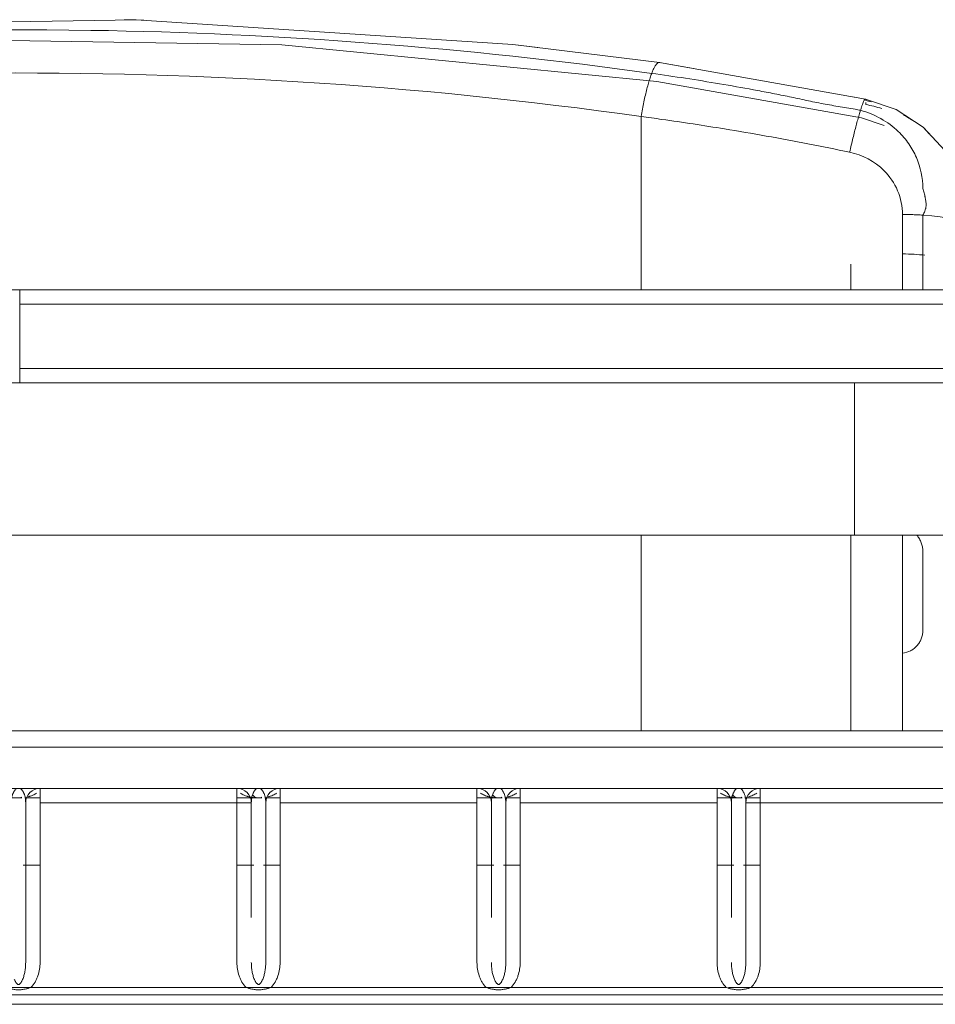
# Model space of a CAD drawing. Header units: metres. Extents: x 3.7 to 90.5, y -1.7 to 14.3.
# Tile 65 of 172: x 35.822 to 36.012, y 3.631 to 3.836. Entities that reach past the tile are written whole.
import ezdxf

# ---------------------------------------------------------------- set-up
doc = ezdxf.new("R2010")
doc.units = ezdxf.units.M
doc.layers.add('I-FURN', color=7, linetype='Continuous', lineweight=18)

# ---------------------------------------------------------------- blocks, each defined once
blk = doc.blocks.new('ConjuntoParaAlunoTamanho6 - CJA06_ConjuntoParaAlunoTamanho6-V36-Corte 1')
at = {"layer": 'I-FURN'}
for p, q in [((35.95492, 3.82737), (35.96203, 3.8261)), ((35.99515, 3.82021), (35.99784, 3.81973))]:
    blk.add_line(p, q, dxfattribs=at)
at = {"layer": 'I-FURN', "flags": 128}
for points in [[(35.84341, 3.83622), (35.84596, 3.83626), (35.84752, 3.83615)], [(35.92226, 3.83125), (35.92443, 3.83111), (35.9296, 3.83048)], [(35.99784, 3.81973), (36.00422, 3.81751), (36.00987, 3.81384), (36.01112, 3.8125)]]:
    blk.add_lwpolyline(points, dxfattribs=at)
at = {"layer": 'I-FURN'}
for points in [[(35.95492, 3.82737), (35.95499, 3.82736), (35.95506, 3.82733), (35.95512, 3.82728)], [(35.99778, 3.81971), (35.9978, 3.81973), (35.99782, 3.81973), (35.99784, 3.81973)], [(35.99784, 3.81973), (35.99785, 3.81973), (35.99785, 3.81972), (35.99786, 3.81972)], [(35.99792, 3.81961), (35.99793, 3.81956), (35.99794, 3.81949), (35.99795, 3.8194)], [(35.99906, 3.81913), (35.99869, 3.81922), (35.99832, 3.81931), (35.99795, 3.8194)], [(35.99795, 3.81857), (35.99906, 3.81836), (36.00016, 3.81809), (36.00125, 3.81774)], [(36.00664, 3.8159), (36.00636, 3.81607), (36.00608, 3.81624), (36.00579, 3.8164)], [(36.00554, 3.79568), (36.0059, 3.79568), (36.00662, 3.79567), (36.00734, 3.79565), (36.00769, 3.79564)], [(36.00875, 3.7956), (36.0091, 3.79558), (36.00944, 3.79556), (36.00978, 3.79554)]]:
    blk.add_open_spline(points, degree=3, dxfattribs=at)
blk = doc.blocks.new('ConjuntoParaAlunoTamanho6 - CJA06_ConjuntoParaAlunoTamanho6-V37-Corte 1')
at = {"layer": 'I-FURN'}
for p, q in [((35.95492, 3.82737), (35.99784, 3.81973)), ((35.95437, 3.82341), (35.99699, 3.81582)), ((35.95112, 3.77996), (35.95112, 3.81608)), ((36.00177, 3.81424), (35.99699, 3.81582)), ((35.99483, 3.7853), (35.99483, 3.78)), ((36.06868, 3.78), (35.82173, 3.78)), ((35.82173, 3.777), (35.82173, 3.78)), ((35.82173, 3.777), (36.06868, 3.777)), ((35.82173, 3.7636), (36.06868, 3.7636)), ((35.82173, 3.7606), (35.82173, 3.7636)), ((35.82173, 3.7606), (36.06868, 3.7606)), ((35.99556, 3.7606), (35.99556, 3.74472)), ((35.99556, 3.72885), (35.99556, 3.74472)), ((35.64756, 3.72885), (35.99556, 3.72885)), ((35.95112, 3.72885), (35.95112, 3.70352)), ((35.99483, 3.72885), (35.99483, 3.68805)), ((35.95112, 3.69569), (35.95112, 3.70352)), ((36.00554, 3.68806), (36.00554, 3.70423)), ((35.95112, 3.69569), (35.95112, 3.68802)), ((36.07143, 3.6881), (35.57143, 3.6881)), ((36.07143, 3.68469), (35.57143, 3.68469)), ((35.57143, 3.6761), (36.07143, 3.6761)), ((36.07143, 3.6761), (35.57143, 3.6761)), ((35.82593, 3.6761), (35.82593, 3.6731)), ((35.86693, 3.6731), (35.86693, 3.6761)), ((35.87593, 3.6761), (35.87593, 3.6731)), ((35.91693, 3.6731), (35.91693, 3.6761)), ((35.92593, 3.6761), (35.92593, 3.6731)), ((35.96693, 3.6731), (35.96693, 3.6761)), ((35.97593, 3.6761), (35.97593, 3.6731)), ((35.81694, 3.6741), (35.82215, 3.6741)), ((35.82272, 3.6741), (35.82593, 3.6741)), ((35.82293, 3.6731), (35.82293, 3.6606)), ((35.82293, 3.63982), (35.82293, 3.6731)), ((35.82593, 3.6731), (35.86693, 3.6731)), ((35.86693, 3.6741), (35.87215, 3.6741)), ((35.86993, 3.6731), (35.86693, 3.6731)), ((35.86993, 3.6731), (35.86993, 3.66988)), ((35.86993, 3.64918), (35.86993, 3.6731)), ((35.86993, 3.6731), (35.86993, 3.66988)), ((35.87272, 3.6741), (35.87593, 3.6741)), ((35.87293, 3.6731), (35.87293, 3.6606)), ((35.87293, 3.63982), (35.87293, 3.6731)), ((35.87593, 3.6731), (35.91693, 3.6731)), ((35.91693, 3.6741), (35.92215, 3.6741)), ((35.91993, 3.6731), (35.91993, 3.67087)), ((35.91993, 3.66988), (35.91993, 3.6731)), ((35.91993, 3.6731), (35.91993, 3.66988)), ((35.91993, 3.64918), (35.91993, 3.6731)), ((35.92272, 3.6741), (35.92593, 3.6741)), ((35.92293, 3.6731), (35.92293, 3.6606)), ((35.92293, 3.63982), (35.92293, 3.6731)), ((35.96693, 3.6731), (35.92593, 3.6731)), ((35.96693, 3.6741), (35.97215, 3.6741)), ((35.96993, 3.6731), (35.96993, 3.64918)), ((35.96993, 3.6731), (35.96993, 3.67087)), ((35.96993, 3.66988), (35.96993, 3.6731)), ((35.96993, 3.6731), (35.96993, 3.66988)), ((35.97272, 3.6741), (35.97593, 3.6741)), ((35.97293, 3.6731), (35.97293, 3.63982)), ((35.97293, 3.6731), (35.97293, 3.6606)), ((35.97593, 3.6731), (35.97293, 3.6731)), ((35.97593, 3.6731), (36.01693, 3.6731)), ((35.91993, 3.66433), (35.91993, 3.6606)), ((35.96993, 3.66433), (35.96993, 3.6606)), ((35.86993, 3.66343), (35.86993, 3.6606)), ((35.86993, 3.66343), (35.86993, 3.6606)), ((35.91993, 3.6606), (35.91993, 3.66343)), ((35.91993, 3.66343), (35.91993, 3.6606)), ((35.96993, 3.6606), (35.96993, 3.66343)), ((35.96993, 3.66343), (35.96993, 3.6606)), ((35.82593, 3.6601), (35.82243, 3.6601)), ((35.87042, 3.6601), (35.86693, 3.6601)), ((35.87593, 3.6601), (35.87243, 3.6601)), ((35.92042, 3.6601), (35.91693, 3.6601)), ((35.92593, 3.6601), (35.92243, 3.6601)), ((35.97042, 3.6601), (35.96693, 3.6601)), ((35.97593, 3.6601), (35.97243, 3.6601)), ((35.86883, 3.6346), (35.82403, 3.6346)), ((35.86883, 3.6346), (35.87403, 3.6346)), ((35.91883, 3.6346), (35.87403, 3.6346)), ((35.91883, 3.6346), (35.92403, 3.6346)), ((35.92403, 3.6346), (35.96883, 3.6346)), ((35.96931, 3.6346), (35.97393, 3.6346)), ((36.01883, 3.6346), (35.97403, 3.6346)), ((35.57143, 3.6331), (36.07143, 3.6331)), ((36.08106, 3.6311), (35.56206, 3.6311))]:
    blk.add_line(p, q, dxfattribs=at)
at = {"layer": 'I-FURN', "flags": 128}
for points in [[(35.68865, 3.82737), (35.76697, 3.83501), (35.84596, 3.83626), (35.92443, 3.83111), (35.95492, 3.82737)], [(35.95437, 3.82341), (35.87625, 3.83102), (35.79749, 3.83225), (35.71913, 3.82709), (35.6892, 3.82341)], [(35.99784, 3.81973), (36.00422, 3.81751), (36.00987, 3.81384), (36.01446, 3.80894), (36.01773, 3.80309), (36.01928, 3.79791), (36.01978, 3.79269)], [(35.99795, 3.81898), (35.99795, 3.81878), (35.99795, 3.81857)], [(36.00554, 3.78), (36.00554, 3.78419), (36.00554, 3.78993), (36.00554, 3.79568)], [(36.00978, 3.79554), (36.00978, 3.791), (36.00978, 3.78646), (36.00978, 3.78193), (36.00978, 3.78)], [(36.00979, 3.79554), (36.01166, 3.79538), (36.0134, 3.79517), (36.01499, 3.79492), (36.0164, 3.79461), (36.01758, 3.79428), (36.01853, 3.79391), (36.01922, 3.79351), (36.01964, 3.7931), (36.01978, 3.79269)], [(35.57468, 3.78), (35.69818, 3.78), (35.82168, 3.78), (35.94518, 3.78), (36.06868, 3.78)], [(36.06868, 3.78), (36.00695, 3.78), (35.94521, 3.78), (35.88347, 3.78), (35.82173, 3.78)], [(35.82173, 3.777), (35.82173, 3.77365), (35.82173, 3.7703), (35.82173, 3.76695), (35.82173, 3.7636)], [(36.06868, 3.7606), (35.94518, 3.7606), (35.82168, 3.7606), (35.69818, 3.7606), (35.57468, 3.7606)], [(35.82173, 3.7606), (35.88347, 3.7606), (35.94521, 3.7606), (36.00695, 3.7606), (36.06868, 3.7606)], [(35.99556, 3.72885), (35.99956, 3.72885), (36.00355, 3.72885), (36.00753, 3.72885), (36.01149, 3.72885), (36.01543, 3.72885)], [(36.00554, 3.70423), (36.00554, 3.7108), (36.00554, 3.71738), (36.00554, 3.72395), (36.00554, 3.72885)], [(36.00978, 3.72555), (36.00978, 3.72139), (36.00978, 3.71724), (36.00978, 3.71308), (36.00978, 3.70892)], [(35.82293, 3.6731), (35.82293, 3.66434), (35.82293, 3.6606)], [(35.82293, 3.6606), (35.82293, 3.66478), (35.82293, 3.6731)], [(35.82593, 3.6731), (35.82593, 3.66478), (35.82593, 3.65646), (35.82593, 3.64814), (35.82593, 3.63982)], [(35.86693, 3.63982), (35.86693, 3.64814), (35.86693, 3.65646), (35.86693, 3.66478), (35.86693, 3.6731)], [(35.87147, 3.6741), (35.87141, 3.6741), (35.87139, 3.6741)], [(35.87293, 3.6731), (35.87293, 3.66434), (35.87293, 3.6606)], [(35.87293, 3.6606), (35.87293, 3.66478), (35.87293, 3.6731)], [(35.87593, 3.6731), (35.87593, 3.66478), (35.87593, 3.65646), (35.87593, 3.64814), (35.87593, 3.63982)], [(35.91693, 3.63982), (35.91693, 3.64814), (35.91693, 3.65646), (35.91693, 3.66478), (35.91693, 3.6731)], [(35.92147, 3.6741), (35.92141, 3.6741), (35.92139, 3.6741)], [(35.92293, 3.6731), (35.92293, 3.66434), (35.92293, 3.6606)], [(35.92293, 3.6606), (35.92293, 3.66478), (35.92293, 3.6731)], [(35.92593, 3.6731), (35.92593, 3.66478), (35.92593, 3.65646), (35.92593, 3.64814), (35.92593, 3.63982)], [(35.96693, 3.63982), (35.96693, 3.64814), (35.96693, 3.65646), (35.96693, 3.66478), (35.96693, 3.6731)], [(35.97147, 3.6741), (35.97141, 3.6741), (35.97139, 3.6741)], [(35.97293, 3.6606), (35.97293, 3.66478), (35.97293, 3.6731)], [(35.97593, 3.6731), (35.97593, 3.66478), (35.97593, 3.65646), (35.97593, 3.64814), (35.97593, 3.63982)], [(35.81883, 3.6346), (35.82143, 3.6346), (35.82403, 3.6346)]]:
    blk.add_lwpolyline(points, dxfattribs=at)
at = {"layer": 'I-FURN'}
for centre, start, end in [((35.82593, 3.6731), 90, 180), ((35.82593, 3.6731), 90, 180), ((35.82593, 3.6731), 90, 180), ((35.82593, 3.6731), 90, 180), ((35.86693, 3.6731), 0, 90), ((35.86693, 3.6731), 0, 90), ((35.86693, 3.6731), 0, 90), ((35.86693, 3.6731), 0, 90), ((35.87593, 3.6731), 90, 180), ((35.87593, 3.6731), 90, 180), ((35.87593, 3.6731), 90, 180), ((35.87593, 3.6731), 90, 180), ((35.91693, 3.6731), 0, 90), ((35.91693, 3.6731), 0, 90), ((35.91693, 3.6731), 0, 90), ((35.91693, 3.6731), 0, 90), ((35.92593, 3.6731), 90, 180), ((35.92593, 3.6731), 90, 180), ((35.92593, 3.6731), 90, 180), ((35.92593, 3.6731), 90, 180), ((35.96693, 3.6731), 0, 90), ((35.96693, 3.6731), 360, 90), ((35.96693, 3.6731), 0, 90), ((35.96693, 3.6731), 0, 90), ((35.97593, 3.6731), 90, 180), ((35.97593, 3.6731), 90, 180), ((35.97593, 3.6731), 90, 180), ((35.97593, 3.6731), 90, 180)]:
    blk.add_arc(centre, 0.003, start, end, dxfattribs=at)
for centre, major_axis, ratio, start_param, end_param in [((35.92401, 3.49376), (-0.24743, 0.22825), 0.980601, 5.227764, 5.23118), ((36.00518, 3.7853), (0.01035, 0), 0.207912, 1.06404, 1.532164)]:
    blk.add_ellipse(centre, major_axis=major_axis, ratio=ratio, start_param=start_param, end_param=end_param, dxfattribs=at)
for points, knots in [([(35.69025, 3.82507), (35.73826, 3.83175), (35.8268, 3.83721), (35.91492, 3.83041), (35.95332, 3.82507)], [-1, -1, -1, -1, -0.444444, 0, 0, 0, 0]), ([(35.95112, 3.81608), (35.90393, 3.82275), (35.81685, 3.82822), (35.73021, 3.82142), (35.69245, 3.81608)], [-1, -1, -1, -1, -0.444444, 0, 0, 0, 0]), ([(35.95332, 3.82507), (35.95568, 3.82475), (35.96039, 3.82406), (35.96746, 3.82292), (35.97334, 3.82188), (35.97745, 3.8211), (35.9798, 3.82065), (35.98156, 3.8203), (35.98332, 3.81993), (35.98507, 3.81954), (35.98683, 3.81916), (35.98859, 3.81881), (35.99036, 3.81849), (35.99273, 3.81808), (35.99451, 3.81781), (35.9957, 3.81764)], [0, 0, 0, 0, 0.166667, 0.333333, 0.5, 0.583333, 0.625, 0.666667, 0.708333, 0.75, 0.791667, 0.833333, 0.875, 0.916667, 1, 1, 1, 1]), ([(35.99681, 3.81737), (35.99688, 3.8176), (35.99702, 3.81803), (35.99722, 3.81859), (35.99739, 3.81904), (35.99754, 3.81938), (35.99767, 3.81961), (35.99777, 3.81972), (35.99782, 3.81973), (35.99784, 3.81973)], [0, 0, 0, 0, 0.1111111, 0.2222222, 0.3333333, 0.4444444, 0.5555556, 0.6666667, 0.7457975, 0.7457975, 0.7457975, 0.7457975]), ([(35.99784, 3.81973), (35.99785, 3.81973), (35.99788, 3.81971), (35.99792, 3.81963), (35.99794, 3.81949), (35.99795, 3.8194)], [0.7457976, 0.7457976, 0.7457976, 0.7457976, 0.7777778, 0.8888889, 1, 1, 1, 1]), ([(35.99681, 3.81737), (35.9983, 3.81696), (36.00117, 3.8158), (36.00453, 3.81331), (36.00658, 3.8109), (36.00776, 3.80902), (36.00922, 3.80605), (36.0098, 3.80329), (36.00978, 3.80109)], [0, 0, 0, 0, 0.2, 0.4, 0.55, 0.625, 0.7, 1, 1, 1, 1]), ([(36.00768, 3.81523), (36.00734, 3.81546), (36.00672, 3.81586), (36.00608, 3.81624), (36.00579, 3.8164)], [0.71693165, 0.71693165, 0.71693165, 0.71693165, 0.75, 0.77612751, 0.77612751, 0.77612751, 0.77612751]), ([(35.95546, 3.81548), (35.9598, 3.81487), (35.96994, 3.81333), (35.98298, 3.811), (35.99165, 3.80925), (35.99454, 3.80865)], [0.1000048, 0.1000048, 0.1000048, 0.1000048, 0.4, 0.8, 1, 1, 1, 1]), ([(35.99454, 3.80865), (35.99724, 3.80808), (36.00135, 3.8059), (36.00485, 3.80074), (36.00554, 3.79737), (36.00554, 3.79568)], [0, 0, 0, 0, 0.444444, 0.722222, 1, 1, 1, 1]), ([(36.00978, 3.80109), (36.0099, 3.80078), (36.01004, 3.80031), (36.01018, 3.79976), (36.01024, 3.79944), (36.01029, 3.7992), (36.01033, 3.79896), (36.01039, 3.79865), (36.01045, 3.79824), (36.01048, 3.79784), (36.01048, 3.79753), (36.01045, 3.79729), (36.01042, 3.79706), (36.01035, 3.79676), (36.01018, 3.79623), (36.00997, 3.79581), (36.00979, 3.79554)], [0, 0, 0, 0, 0.166667, 0.25, 0.291667, 0.333333, 0.375, 0.416667, 0.5, 0.583333, 0.625, 0.666667, 0.708333, 0.75, 0.833333, 1, 1, 1, 1]), ([(36.00978, 3.70892), (36.00978, 3.70862), (36.00973, 3.70804), (36.0095, 3.70724), (36.00911, 3.70647), (36.00859, 3.70578), (36.00797, 3.70522), (36.00701, 3.7046), (36.00617, 3.70434), (36.00554, 3.70423)], [0, 0, 0, 0, 0.125, 0.25, 0.375, 0.5, 0.625, 0.75, 1, 1, 1, 1]), ([(35.82293, 3.6731), (35.82293, 3.67334), (35.82291, 3.67378), (35.82283, 3.67434), (35.82271, 3.67473), (35.8226, 3.675), (35.8225, 3.67518), (35.82239, 3.67538), (35.82223, 3.67567), (35.82201, 3.67595), (35.82173, 3.67609), (35.82143, 3.6761), (35.82113, 3.67609), (35.82084, 3.67595), (35.82062, 3.67566), (35.82046, 3.67537), (35.82036, 3.67517), (35.82026, 3.67499), (35.82014, 3.67471), (35.82003, 3.67432), (35.81995, 3.67377), (35.81993, 3.67333), (35.81993, 3.6731)], [0, 0, 0, 0, 0.0625, 0.125, 0.1875, 0.21875, 0.25, 0.28125, 0.3125, 0.375, 0.4375, 0.5, 0.5625, 0.625, 0.6875, 0.71875, 0.75, 0.78125, 0.8125, 0.875, 0.9375, 1, 1, 1, 1]), ([(35.82519, 3.6751), (35.82495, 3.67493), (35.82455, 3.6747), (35.82403, 3.6745), (35.82371, 3.6744), (35.82355, 3.67436), (35.82347, 3.67434)], [0, 0, 0, 0, 0.25, 0.375, 0.4375, 0.5, 0.5, 0.5, 0.5]), ([(35.87143, 3.6741), (35.87108, 3.6741), (35.87056, 3.67413), (35.86997, 3.67422), (35.86964, 3.67428), (35.86939, 3.67434), (35.86915, 3.6744), (35.86883, 3.6745), (35.86831, 3.6747), (35.86791, 3.67493), (35.86767, 3.6751)], [0, 0, 0, 0, 0.25, 0.375, 0.4375, 0.5, 0.5625, 0.625, 0.75, 1, 1, 1, 1]), ([(35.87293, 3.6731), (35.87293, 3.67334), (35.87291, 3.67378), (35.87283, 3.67434), (35.87271, 3.67473), (35.8726, 3.675), (35.8725, 3.67518), (35.87239, 3.67538), (35.87223, 3.67567), (35.87201, 3.67595), (35.87173, 3.67609), (35.87143, 3.6761), (35.87113, 3.67609), (35.87084, 3.67595), (35.87062, 3.67566), (35.87046, 3.67537), (35.87036, 3.67517), (35.87026, 3.67499), (35.87014, 3.67471), (35.87003, 3.67432), (35.86995, 3.67377), (35.86993, 3.67333), (35.86993, 3.6731)], [0, 0, 0, 0, 0.0625, 0.125, 0.1875, 0.21875, 0.25, 0.28125, 0.3125, 0.375, 0.4375, 0.5, 0.5625, 0.625, 0.6875, 0.71875, 0.75, 0.78125, 0.8125, 0.875, 0.9375, 1, 1, 1, 1]), ([(35.87519, 3.6751), (35.87495, 3.67493), (35.87455, 3.6747), (35.87403, 3.6745), (35.87371, 3.6744), (35.87355, 3.67436), (35.87347, 3.67434)], [0, 0, 0, 0, 0.25, 0.375, 0.4375, 0.5, 0.5, 0.5, 0.5]), ([(35.92143, 3.6741), (35.92108, 3.6741), (35.92056, 3.67413), (35.91997, 3.67422), (35.91964, 3.67428), (35.91939, 3.67434), (35.91915, 3.6744), (35.91883, 3.6745), (35.91831, 3.6747), (35.91791, 3.67493), (35.91767, 3.6751)], [0, 0, 0, 0, 0.25, 0.375, 0.4375, 0.5, 0.5625, 0.625, 0.75, 1, 1, 1, 1]), ([(35.92293, 3.6731), (35.92293, 3.67334), (35.92291, 3.67378), (35.92283, 3.67434), (35.92271, 3.67473), (35.9226, 3.675), (35.9225, 3.67518), (35.92239, 3.67538), (35.92223, 3.67567), (35.92201, 3.67595), (35.92173, 3.67609), (35.92143, 3.6761), (35.92113, 3.67609), (35.92084, 3.67595), (35.92062, 3.67566), (35.92046, 3.67537), (35.92036, 3.67517), (35.92026, 3.67499), (35.92014, 3.67471), (35.92003, 3.67432), (35.91995, 3.67377), (35.91993, 3.67333), (35.91993, 3.6731)], [0, 0, 0, 0, 0.0625, 0.125, 0.1875, 0.21875, 0.25, 0.28125, 0.3125, 0.375, 0.4375, 0.5, 0.5625, 0.625, 0.6875, 0.71875, 0.75, 0.78125, 0.8125, 0.875, 0.9375, 1, 1, 1, 1]), ([(35.92519, 3.6751), (35.92495, 3.67493), (35.92455, 3.6747), (35.92403, 3.6745), (35.92371, 3.6744), (35.92355, 3.67436), (35.92347, 3.67434)], [0, 0, 0, 0, 0.25, 0.375, 0.4375, 0.5, 0.5, 0.5, 0.5]), ([(35.97143, 3.6741), (35.97108, 3.6741), (35.97056, 3.67413), (35.96997, 3.67422), (35.96964, 3.67428), (35.96939, 3.67434), (35.96915, 3.6744), (35.96883, 3.6745), (35.96831, 3.6747), (35.96791, 3.67493), (35.96767, 3.6751)], [0, 0, 0, 0, 0.25, 0.375, 0.4375, 0.5, 0.5625, 0.625, 0.75, 1, 1, 1, 1]), ([(35.97293, 3.6731), (35.97293, 3.67334), (35.97291, 3.67378), (35.97283, 3.67434), (35.97271, 3.67473), (35.9726, 3.675), (35.9725, 3.67518), (35.97239, 3.67538), (35.97223, 3.67567), (35.97201, 3.67595), (35.97173, 3.67609), (35.97143, 3.6761), (35.97113, 3.67609), (35.97084, 3.67595), (35.97062, 3.67566), (35.97046, 3.67537), (35.97036, 3.67517), (35.97026, 3.67499), (35.97014, 3.67471), (35.97003, 3.67432), (35.96995, 3.67377), (35.96993, 3.67333), (35.96993, 3.6731)], [0, 0, 0, 0, 0.0625, 0.125, 0.1875, 0.21875, 0.25, 0.28125, 0.3125, 0.375, 0.4375, 0.5, 0.5625, 0.625, 0.6875, 0.71875, 0.75, 0.78125, 0.8125, 0.875, 0.9375, 1, 1, 1, 1]), ([(35.97519, 3.6751), (35.97495, 3.67493), (35.97455, 3.6747), (35.97403, 3.6745), (35.97371, 3.6744), (35.97355, 3.67436), (35.97347, 3.67434)], [0, 0, 0, 0, 0.25, 0.375, 0.4375, 0.5, 0.5, 0.5, 0.5]), ([(35.8223, 3.6363), (35.8224, 3.63654), (35.82255, 3.63693), (35.82269, 3.6375), (35.82281, 3.6381), (35.8229, 3.63888), (35.82293, 3.6395), (35.82293, 3.63982)], [0, 0, 0, 0, 0.25, 0.375, 0.5, 0.75, 1, 1, 1, 1]), ([(35.82593, 3.63982), (35.82593, 3.63934), (35.82585, 3.6384), (35.82557, 3.63724), (35.82522, 3.63636), (35.82478, 3.63551), (35.82436, 3.63495), (35.82403, 3.6346)], [0, 0, 0, 0, 0.25, 0.5, 0.625, 0.75, 1, 1, 1, 1]), ([(35.86883, 3.6346), (35.8685, 3.63495), (35.86808, 3.63551), (35.86764, 3.63636), (35.86729, 3.63724), (35.86701, 3.6384), (35.86693, 3.63934), (35.86693, 3.63982)], [0, 0, 0, 0, 0.25, 0.375, 0.5, 0.75, 1, 1, 1, 1]), ([(35.86993, 3.63982), (35.86993, 3.6395), (35.86996, 3.63888), (35.87005, 3.6381), (35.87017, 3.6375), (35.87031, 3.63693), (35.87045, 3.63654), (35.87056, 3.6363)], [0, 0, 0, 0, 0.25, 0.5, 0.625, 0.75, 1, 1, 1, 1]), ([(35.8723, 3.6363), (35.8724, 3.63654), (35.87255, 3.63693), (35.87269, 3.6375), (35.87281, 3.6381), (35.8729, 3.63888), (35.87293, 3.6395), (35.87293, 3.63982)], [0, 0, 0, 0, 0.25, 0.375, 0.5, 0.75, 1, 1, 1, 1]), ([(35.87593, 3.63982), (35.87593, 3.63934), (35.87585, 3.6384), (35.8756, 3.63736), (35.87535, 3.63669), (35.87516, 3.63625), (35.87478, 3.63551), (35.87436, 3.63495), (35.87403, 3.6346)], [0, 0, 0, 0, 0.25, 0.5, 0.5625, 0.625, 0.75, 1, 1, 1, 1]), ([(35.91883, 3.6346), (35.9185, 3.63495), (35.91808, 3.63551), (35.91764, 3.63636), (35.91729, 3.63724), (35.91701, 3.6384), (35.91693, 3.63934), (35.91693, 3.63982)], [0, 0, 0, 0, 0.25, 0.375, 0.5, 0.75, 1, 1, 1, 1]), ([(35.91993, 3.63982), (35.91993, 3.6395), (35.91996, 3.63888), (35.92005, 3.6381), (35.92017, 3.6375), (35.92031, 3.63693), (35.92045, 3.63654), (35.92056, 3.6363)], [0, 0, 0, 0, 0.25, 0.5, 0.625, 0.75, 1, 1, 1, 1]), ([(35.9223, 3.6363), (35.9224, 3.63654), (35.92255, 3.63693), (35.92269, 3.6375), (35.92281, 3.6381), (35.9229, 3.63888), (35.92293, 3.6395), (35.92293, 3.63982)], [0, 0, 0, 0, 0.25, 0.375, 0.5, 0.75, 1, 1, 1, 1]), ([(35.92593, 3.63982), (35.92593, 3.63934), (35.92585, 3.6384), (35.9256, 3.63736), (35.92535, 3.63669), (35.92516, 3.63625), (35.92478, 3.63551), (35.92436, 3.63495), (35.92403, 3.6346)], [0, 0, 0, 0, 0.25, 0.5, 0.5625, 0.625, 0.75, 1, 1, 1, 1]), ([(35.96883, 3.6346), (35.9685, 3.63495), (35.96808, 3.63551), (35.96764, 3.63636), (35.96729, 3.63724), (35.96701, 3.6384), (35.96693, 3.63934), (35.96693, 3.63982)], [0, 0, 0, 0, 0.25, 0.375, 0.5, 0.75, 1, 1, 1, 1]), ([(35.96993, 3.63982), (35.96993, 3.6395), (35.96996, 3.63888), (35.97005, 3.6381), (35.97017, 3.6375), (35.97031, 3.63693), (35.97045, 3.63654), (35.97056, 3.6363)], [0, 0, 0, 0, 0.25, 0.5, 0.625, 0.75, 1, 1, 1, 1]), ([(35.9723, 3.6363), (35.9724, 3.63654), (35.97255, 3.63693), (35.97269, 3.6375), (35.97281, 3.6381), (35.9729, 3.63888), (35.97293, 3.6395), (35.97293, 3.63982)], [0, 0, 0, 0, 0.25, 0.375, 0.5, 0.75, 1, 1, 1, 1]), ([(35.97593, 3.63982), (35.97593, 3.63934), (35.97585, 3.6384), (35.9756, 3.63736), (35.97535, 3.63669), (35.97516, 3.63625), (35.97478, 3.63551), (35.97436, 3.63495), (35.97403, 3.6346)], [0, 0, 0, 0, 0.25, 0.5, 0.5625, 0.625, 0.75, 1, 1, 1, 1]), ([(35.82056, 3.6363), (35.82062, 3.63616), (35.82071, 3.63596), (35.82085, 3.63574), (35.82095, 3.6356), (35.82107, 3.63546), (35.82119, 3.63534), (35.82135, 3.63521), (35.82151, 3.63521), (35.82167, 3.63533), (35.82179, 3.63546), (35.82191, 3.6356), (35.82201, 3.63574), (35.82215, 3.63596), (35.82224, 3.63616), (35.8223, 3.6363)], [0, 0, 0, 0, 0.125, 0.1875, 0.25, 0.3125, 0.375, 0.4375, 0.5625, 0.625, 0.6875, 0.75, 0.8125, 0.875, 1, 1, 1, 1]), ([(35.87056, 3.6363), (35.87062, 3.63616), (35.87071, 3.63596), (35.87085, 3.63574), (35.87095, 3.6356), (35.87107, 3.63546), (35.87119, 3.63534), (35.87135, 3.63521), (35.87151, 3.63521), (35.87167, 3.63533), (35.87179, 3.63546), (35.87191, 3.6356), (35.87201, 3.63574), (35.87215, 3.63596), (35.87224, 3.63616), (35.8723, 3.6363)], [0, 0, 0, 0, 0.125, 0.1875, 0.25, 0.3125, 0.375, 0.4375, 0.5625, 0.625, 0.6875, 0.75, 0.8125, 0.875, 1, 1, 1, 1]), ([(35.92056, 3.6363), (35.92062, 3.63616), (35.92071, 3.63596), (35.92085, 3.63574), (35.92095, 3.6356), (35.92107, 3.63546), (35.92119, 3.63534), (35.92135, 3.63521), (35.92151, 3.63521), (35.92167, 3.63533), (35.92179, 3.63546), (35.92191, 3.6356), (35.92201, 3.63574), (35.92215, 3.63596), (35.92224, 3.63616), (35.9223, 3.6363)], [0, 0, 0, 0, 0.125, 0.1875, 0.25, 0.3125, 0.375, 0.4375, 0.5625, 0.625, 0.6875, 0.75, 0.8125, 0.875, 1, 1, 1, 1]), ([(35.97056, 3.6363), (35.97062, 3.63616), (35.97071, 3.63596), (35.97085, 3.63574), (35.97095, 3.6356), (35.97107, 3.63546), (35.97119, 3.63534), (35.97135, 3.63521), (35.97151, 3.63521), (35.97167, 3.63533), (35.97179, 3.63546), (35.97191, 3.6356), (35.97201, 3.63574), (35.97215, 3.63596), (35.97224, 3.63616), (35.9723, 3.6363)], [0, 0, 0, 0, 0.125, 0.1875, 0.25, 0.3125, 0.375, 0.4375, 0.5625, 0.625, 0.6875, 0.75, 0.8125, 0.875, 1, 1, 1, 1]), ([(35.82403, 3.6346), (35.82385, 3.63453), (35.82357, 3.63444), (35.82317, 3.63434), (35.82286, 3.63428), (35.82252, 3.63422), (35.82204, 3.63415), (35.82143, 3.6341), (35.82082, 3.63415), (35.82034, 3.63422), (35.82, 3.63428), (35.81969, 3.63434), (35.81929, 3.63444), (35.81901, 3.63453), (35.81883, 3.6346)], [0, 0, 0, 0, 0.125, 0.1875, 0.25, 0.3125, 0.375, 0.5, 0.625, 0.6875, 0.75, 0.8125, 0.875, 1, 1, 1, 1]), ([(35.87403, 3.6346), (35.87385, 3.63453), (35.87357, 3.63444), (35.87317, 3.63434), (35.87286, 3.63428), (35.87252, 3.63422), (35.87204, 3.63415), (35.87143, 3.6341), (35.87082, 3.63415), (35.87034, 3.63422), (35.87, 3.63428), (35.86969, 3.63434), (35.86929, 3.63444), (35.86901, 3.63453), (35.86883, 3.6346)], [0, 0, 0, 0, 0.125, 0.1875, 0.25, 0.3125, 0.375, 0.5, 0.625, 0.6875, 0.75, 0.8125, 0.875, 1, 1, 1, 1]), ([(35.92403, 3.6346), (35.92385, 3.63453), (35.92357, 3.63444), (35.92317, 3.63434), (35.92286, 3.63428), (35.92252, 3.63422), (35.92204, 3.63415), (35.92143, 3.6341), (35.92082, 3.63415), (35.92034, 3.63422), (35.92, 3.63428), (35.91969, 3.63434), (35.91929, 3.63444), (35.91901, 3.63453), (35.91883, 3.6346)], [0, 0, 0, 0, 0.125, 0.1875, 0.25, 0.3125, 0.375, 0.5, 0.625, 0.6875, 0.75, 0.8125, 0.875, 1, 1, 1, 1]), ([(35.97403, 3.6346), (35.97385, 3.63453), (35.97357, 3.63444), (35.97317, 3.63434), (35.97286, 3.63428), (35.97252, 3.63422), (35.97204, 3.63415), (35.97143, 3.6341), (35.97082, 3.63415), (35.97034, 3.63422), (35.97, 3.63428), (35.96969, 3.63434), (35.96929, 3.63444), (35.96901, 3.63453), (35.96883, 3.6346)], [0, 0, 0, 0, 0.125, 0.1875, 0.25, 0.3125, 0.375, 0.5, 0.625, 0.6875, 0.75, 0.8125, 0.875, 1, 1, 1, 1])]:
    blk.add_open_spline(points, degree=3, knots=knots, dxfattribs=at)
for points in [[(35.95332, 3.82507), (35.95344, 3.82537), (35.95366, 3.82591), (35.95399, 3.82656), (35.95431, 3.82703), (35.9546, 3.82731), (35.95479, 3.82737), (35.95488, 3.82737)], [(35.95492, 3.82737), (35.95499, 3.82736), (35.95506, 3.82733), (35.95512, 3.82728)], [(35.95112, 3.81608), (35.9512, 3.8166), (35.95139, 3.81763), (35.95169, 3.81912), (35.952, 3.82053), (35.95232, 3.82185), (35.95265, 3.82306), (35.95299, 3.82415), (35.95321, 3.82478), (35.95332, 3.82507)], [(35.99906, 3.81913), (35.99869, 3.81922), (35.99832, 3.81931), (35.99795, 3.8194)], [(35.99795, 3.81857), (35.99906, 3.81836), (36.00016, 3.81809), (36.00125, 3.81774)], [(35.95112, 3.81608), (35.95256, 3.81588), (35.95401, 3.81569), (35.95546, 3.81548)], [(35.99454, 3.80865), (35.99465, 3.80915), (35.99489, 3.81015), (35.99524, 3.81159), (35.99558, 3.81295), (35.99591, 3.81423), (35.99623, 3.81541), (35.99653, 3.81646), (35.99672, 3.81708), (35.99681, 3.81737)], [(36.00554, 3.79568), (36.0059, 3.79568), (36.00662, 3.79567), (36.00769, 3.79564), (36.00875, 3.7956), (36.00944, 3.79556), (36.00978, 3.79554)], [(36.00858, 3.72881), (36.00877, 3.72858), (36.00911, 3.72809), (36.0095, 3.72727), (36.00973, 3.72644), (36.00978, 3.72585), (36.00978, 3.72555)], [(35.86993, 3.6731), (35.86993, 3.67359), (35.87005, 3.67435), (35.87016, 3.67469), (35.87018, 3.67474)], [(35.87018, 3.67474), (35.87025, 3.67463), (35.87043, 3.67444), (35.87075, 3.67424), (35.87108, 3.67413), (35.87132, 3.6741), (35.87143, 3.6741)], [(35.91993, 3.6731), (35.91993, 3.67359), (35.92005, 3.67435), (35.92016, 3.67469), (35.92018, 3.67474)], [(35.92018, 3.67474), (35.92025, 3.67463), (35.92043, 3.67444), (35.92075, 3.67424), (35.92108, 3.67413), (35.92132, 3.6741), (35.92143, 3.6741)], [(35.96993, 3.6731), (35.96993, 3.67359), (35.97005, 3.67435), (35.97016, 3.67469), (35.97018, 3.67474)], [(35.97018, 3.67474), (35.97025, 3.67463), (35.97043, 3.67444), (35.97075, 3.67424), (35.97108, 3.67413), (35.97132, 3.6741), (35.97143, 3.6741)], [(35.82143, 3.6741), (35.82154, 3.6741), (35.82178, 3.67413), (35.822, 3.6742), (35.82211, 3.67425)], [(35.87143, 3.6741), (35.87154, 3.6741), (35.87178, 3.67413), (35.872, 3.6742), (35.87211, 3.67425)], [(35.92143, 3.6741), (35.92154, 3.6741), (35.92178, 3.67413), (35.922, 3.6742), (35.92211, 3.67425)], [(35.97143, 3.6741), (35.97154, 3.6741), (35.97178, 3.67413), (35.972, 3.6742), (35.97211, 3.67425)]]:
    blk.add_open_spline(points, degree=3, dxfattribs=at)
blk = doc.blocks.new('4 GRE - ESCOLA DE CINEMA E AUDIOVISUAL CINE REX R07_rvt-1-Corte 1')
at = {"layer": 'I-FURN', "lineweight": 18}
for name in ['ConjuntoParaAlunoTamanho6 - CJA06_ConjuntoParaAlunoTamanho6-V36-Corte 1', 'ConjuntoParaAlunoTamanho6 - CJA06_ConjuntoParaAlunoTamanho6-V36-Corte 1', 'ConjuntoParaAlunoTamanho6 - CJA06_ConjuntoParaAlunoTamanho6-V37-Corte 1']:
    blk.add_blockref(name, (0, 0), dxfattribs=at)

msp = doc.modelspace()

# ---------------------------------------------------------------- block references
at = {"lineweight": 5}
msp.add_blockref('4 GRE - ESCOLA DE CINEMA E AUDIOVISUAL CINE REX R07_rvt-1-Corte 1', (0, 0), dxfattribs=at)

doc.saveas('drawing.dxf')
